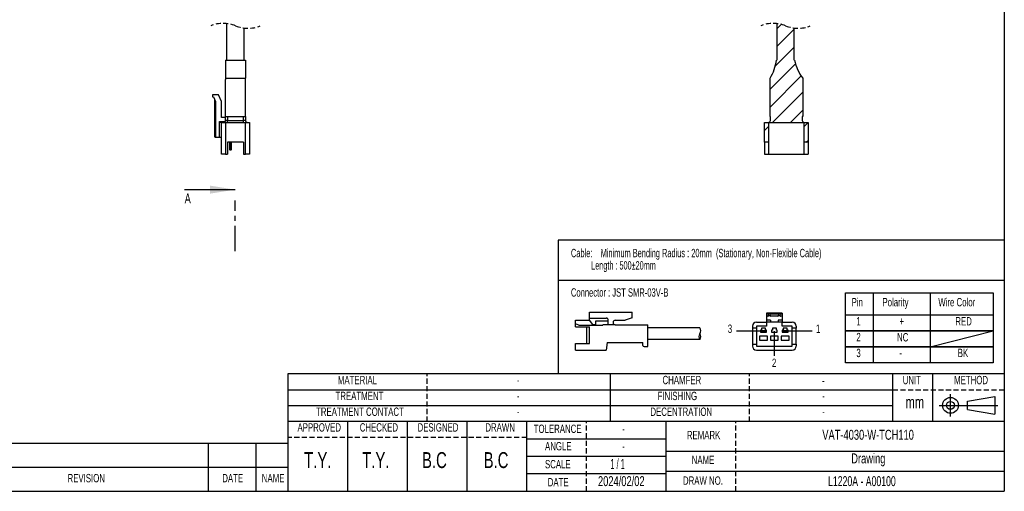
# Model space of a CAD drawing. Extents: x 32 to 818, y 22 to 579.
# Tile 2 of 8: x 323 to 818, y 22 to 259. Entities that reach past the tile are written whole.
import ezdxf
from ezdxf.enums import TextEntityAlignment as Align

# ---------------------------------------------------------------- set-up
doc = ezdxf.new("R2010")
doc.units = 0
doc.header["$LTSCALE"] = 2
doc.linetypes.add('CENTER', pattern=[10.16, 6.35, -1.27, 1.27, -1.27])
doc.linetypes.add('HIDDEN', pattern=[1.905, 1.27, -0.635])
doc.layers.get('0').update_dxf_attribs({"linetype": 'CONTINUOUS'})
doc.layers.add('00_FORMAT', color=7, linetype='CONTINUOUS')
doc.layers.add('00_FORMAT-DASH', color=7, linetype='HIDDEN')

# ---------------------------------------------------------------- blocks, each defined once
blk = doc.blocks.new('SW_NOTE_0_3')
at = {"color": 0, "linetype": 'CONTINUOUS', "width": 0.7}
blk.add_text('1', height=4.2, dxfattribs=at).set_placement((0, 0), align=Align.BOTTOM_LEFT)
blk = doc.blocks.new('SW_NOTE_0_4')
at = {"color": 0, "linetype": 'CONTINUOUS', "width": 0.7}
blk.add_text('3', height=4.2, dxfattribs=at).set_placement((0, 0), align=Align.BOTTOM_LEFT)
blk = doc.blocks.new('SW_NOTE_0_5')
at = {"color": 0, "linetype": 'CONTINUOUS', "width": 0.7}
blk.add_text('2', height=4.2, dxfattribs=at).set_placement((0, 0), align=Align.BOTTOM_LEFT)
blk = doc.blocks.new('SW_NOTE_0_6')
at = {"color": 0, "linetype": 'CONTINUOUS', "width": 0.7}
blk.add_text('Pin', height=4.2, dxfattribs=at).set_placement((0, 0), align=Align.BOTTOM_LEFT)
blk = doc.blocks.new('SW_NOTE_0_7')
at = {"color": 0, "linetype": 'CONTINUOUS', "width": 0.7}
blk.add_text('Polarity', height=4.2, dxfattribs=at).set_placement((0, 0), align=Align.BOTTOM_LEFT)
blk = doc.blocks.new('SW_NOTE_0_8')
at = {"color": 0, "linetype": 'CONTINUOUS', "width": 0.7}
blk.add_text('Wire Color', height=4.2, dxfattribs=at).set_placement((0, 0), align=Align.BOTTOM_LEFT)
blk = doc.blocks.new('SW_NOTE_0_9')
at = {"color": 0, "linetype": 'CONTINUOUS', "width": 0.7}
blk.add_text('+', height=4.2, dxfattribs=at).set_placement((0, 0), align=Align.BOTTOM_LEFT)
blk = doc.blocks.new('SW_NOTE_0_10')
at = {"color": 0, "linetype": 'CONTINUOUS', "width": 0.7}
blk.add_text('NC', height=4.2, dxfattribs=at).set_placement((0, 0), align=Align.BOTTOM_LEFT)
blk = doc.blocks.new('SW_NOTE_0_11')
at = {"color": 0, "linetype": 'CONTINUOUS', "width": 0.7}
blk.add_text('-', height=4.2, dxfattribs=at).set_placement((0, 0), align=Align.BOTTOM_LEFT)
blk = doc.blocks.new('SW_NOTE_0_12')
at = {"color": 0, "linetype": 'CONTINUOUS', "width": 0.7}
blk.add_text('RED', height=4.2, dxfattribs=at).set_placement((0, 0), align=Align.BOTTOM_LEFT)
blk = doc.blocks.new('SW_NOTE_0_13')
at = {"color": 0, "linetype": 'CONTINUOUS', "width": 0.7}
blk.add_text('BK', height=4.2, dxfattribs=at).set_placement((0, 0), align=Align.BOTTOM_LEFT)
blk = doc.blocks.new('圖塊12')
at = {"color": 7, "linetype": 'CONTINUOUS'}
for p, q in [((0, 35.05), (74.18, 35.05)), ((0, 24), (0, 35.05)), ((13.87, 35.05), (13.87, 0)), ((42.58, 35.05), (42.58, 0)), ((74.18, 35.05), (74.18, 0)), ((0, 16), (0, 24)), ((0, 24), (74.18, 24)), ((0, 8), (0, 16)), ((0, 16), (74.18, 16)), ((74.18, 16), (0, 16)), ((42.58, 8), (74.18, 16)), ((74.18, 8), (0, 8)), ((0, 0), (0, 8)), ((0, 8), (74.18, 8)), ((74.18, 0), (0, 0))]:
    blk.add_line(p, q, dxfattribs=at)
for name, p in [('SW_NOTE_0_6', (3.06, 27.03)), ('SW_NOTE_0_7', (18.6, 27.03)), ('SW_NOTE_0_8', (46.67, 27.03)), ('SW_NOTE_0_3', (5.49, 17.44)), ('SW_NOTE_0_9', (27.15, 17.44)), ('SW_NOTE_0_12', (55.22, 17.44)), ('SW_NOTE_0_5', (5.49, 9.48)), ('SW_NOTE_0_10', (25.94, 9.4)), ('SW_NOTE_0_4', (5.49, 1.54)), ('SW_NOTE_0_13', (56.44, 1.54)), ('SW_NOTE_0_11', (27.15, 1.54))]:
    blk.add_blockref(name, p, dxfattribs=at)
blk = doc.blocks.new('SW_NOTE_0')
at = {"color": 0, "linetype": 'CONTINUOUS', "width": 0.7}
blk.add_text('2', height=4.2, dxfattribs=at).set_placement((0, 0), align=Align.BOTTOM_LEFT)
blk = doc.blocks.new('SW_NOTE_0_1')
at = {"color": 0, "linetype": 'CONTINUOUS', "width": 0.7}
blk.add_text('1', height=4.2, dxfattribs=at).set_placement((0, 0), align=Align.BOTTOM_LEFT)
blk = doc.blocks.new('SW_NOTE_0_2')
at = {"color": 0, "linetype": 'CONTINUOUS', "width": 0.7}
blk.add_text('3', height=4.2, dxfattribs=at).set_placement((0, 0), align=Align.BOTTOM_LEFT)
blk = doc.blocks.new('圖塊11')
at = {"color": 7, "linetype": 'CONTINUOUS'}
for p, q in [((7.05, 28.25), (28.45, 28.25)), ((7.05, 24.25), (7.05, 28.25)), ((7.05, 28.25), (28.45, 28.25)), ((7.05, 24.25), (7.05, 28.25)), ((7.05, 25.31), (15.51, 25.31)), ((7.05, 25.31), (15.51, 25.31)), ((28.45, 25.46), (24.99, 24.25)), ((28.45, 25.46), (24.99, 24.25)), ((28.45, 25.46), (28.45, 28.25)), ((103.94, 27.77), (95.94, 27.77)), ((95.94, 27.77), (95.94, 27.31)), ((103.94, 27.31), (95.94, 27.31)), ((95.94, 27.31), (95.94, 26.27)), ((96.94, 26.27), (95.94, 26.27)), ((95.94, 26.27), (95.94, 24.27)), ((96.74, 26.27), (96.74, 26.29)), ((97.14, 26.67), (96.94, 26.47)), ((96.94, 26.47), (96.94, 26.27)), ((97.94, 26.47), (96.94, 26.47)), ((97.14, 26.69), (97.14, 26.67)), ((97.14, 26.69), (97.74, 26.69)), ((97.14, 26.67), (97.74, 26.67)), ((97.74, 26.69), (97.74, 26.67)), ((97.74, 26.67), (97.94, 26.47)), ((97.94, 26.47), (97.94, 26.27)), ((101.94, 26.27), (97.94, 26.27)), ((98.14, 26.29), (98.14, 26.27)), ((101.74, 26.27), (101.74, 26.29)), ((102.14, 26.67), (101.94, 26.47)), ((101.94, 26.47), (101.94, 26.27)), ((102.94, 26.47), (101.94, 26.47)), ((102.14, 26.69), (102.14, 26.67)), ((102.14, 26.69), (102.74, 26.69)), ((102.14, 26.67), (102.74, 26.67)), ((102.74, 26.69), (102.74, 26.67)), ((102.74, 26.67), (102.94, 26.47)), ((102.94, 26.47), (102.94, 26.27)), ((103.94, 26.27), (102.94, 26.27)), ((103.14, 26.29), (103.14, 26.27)), ((103.94, 27.77), (103.94, 27.31)), ((103.94, 27.31), (103.94, 26.27)), ((103.94, 26.27), (103.94, 24.27)), ((0, 20.88), (0, 24.25)), ((0, 24.25), (7.05, 24.25)), ((0, 20.88), (0, 24.25)), ((0, 24.25), (7.05, 24.25)), ((1.68, 21.7), (0, 22.48)), ((1.68, 21.7), (0, 22.48)), ((0, 20.88), (7.05, 20.88)), ((0, 20.88), (7.05, 20.88)), ((1.68, 21.7), (13.72, 21.7)), ((1.68, 21.7), (13.72, 21.7)), ((5.74, 12.49), (5.74, 20.88)), ((5.74, 12.49), (5.74, 20.88)), ((8.71, 22.15), (7.05, 24.25)), ((8.71, 22.15), (7.05, 24.25)), ((7.05, 12.49), (7.05, 20.88)), ((7.05, 12.49), (7.05, 20.88)), ((8.71, 22.15), (10.24, 22.15)), ((8.71, 22.15), (10.24, 22.15)), ((10.24, 22.15), (10.24, 23.89)), ((10.24, 23.89), (16.49, 23.89)), ((10.24, 22.15), (10.24, 23.89)), ((10.24, 23.89), (16.49, 23.89)), ((19.99, 22), (13.72, 22)), ((13.72, 21.7), (13.72, 22)), ((19.99, 22), (13.72, 22)), ((13.72, 21.7), (13.72, 22)), ((16.49, 22), (16.49, 24.3)), ((16.49, 22), (16.49, 24.3)), ((19.99, 24.25), (24.99, 24.25)), ((19.99, 24.25), (24.99, 24.25)), ((19.99, 22), (36.4, 22)), ((19.99, 22), (36.4, 22)), ((36.4, 11), (36.4, 22)), ((36.4, 11), (36.4, 22)), ((62.5, 20.5), (36.4, 20.5)), ((88.94, 21.27), (88.94, 20.27)), ((90.94, 20.27), (88.94, 20.27)), ((88.94, 20.27), (88.94, 12.27)), ((90.94, 23.27), (95.94, 23.27)), ((90.94, 21.27), (90.94, 20.27)), ((95.94, 21.27), (90.94, 21.27)), ((90.94, 20.27), (90.94, 12.27)), ((95.44, 20.27), (93.44, 20.27)), ((93.44, 20.27), (93.44, 19.27)), ((95.44, 19.27), (95.44, 20.27)), ((97.94, 24.27), (95.94, 24.27)), ((95.94, 24.27), (95.94, 23.27)), ((95.94, 23.27), (95.94, 21.27)), ((97.94, 23.27), (95.94, 23.27)), ((97.94, 24.27), (97.94, 23.27)), ((101.94, 23.27), (97.94, 23.27)), ((98.94, 20.27), (98.94, 19.27)), ((100.94, 20.27), (98.94, 20.27)), ((100.94, 19.27), (100.94, 20.27)), ((103.94, 24.27), (101.94, 24.27)), ((101.94, 24.27), (101.94, 23.27)), ((103.94, 23.27), (101.94, 23.27)), ((103.94, 24.27), (103.94, 23.27)), ((103.94, 21.27), (103.94, 23.27)), ((103.94, 23.27), (108.94, 23.27)), ((108.94, 21.27), (103.94, 21.27)), ((106.44, 20.27), (104.44, 20.27)), ((104.44, 20.27), (104.44, 19.27)), ((106.44, 19.27), (106.44, 20.27)), ((108.94, 20.27), (108.94, 21.27)), ((110.94, 20.27), (108.94, 20.27)), ((108.94, 12.27), (108.94, 20.27)), ((110.94, 21.27), (110.94, 20.27)), ((110.94, 12.27), (110.94, 20.27)), ((94.2, 18.77), (80.93, 18.77)), ((96.44, 16.27), (92.44, 16.27)), ((92.44, 16.27), (92.44, 14.27)), ((93.44, 19.27), (92.94, 19.27)), ((92.94, 19.27), (92.94, 18.27)), ((92.94, 18.27), (95.94, 18.27)), ((93.19, 18.37), (93.19, 19.17)), ((93.19, 19.17), (94.14, 19.17)), ((94.14, 18.37), (93.19, 18.37)), ((94.14, 19.17), (93.94, 18.97)), ((94.34, 18.97), (93.94, 18.97)), ((93.94, 18.57), (93.94, 18.97)), ((93.94, 18.57), (94.34, 18.57)), ((93.94, 18.57), (94.14, 18.37)), ((94.14, 19.17), (94.44, 19.17)), ((94.44, 18.37), (94.14, 18.37)), ((94.44, 19.12), (94.34, 18.97)), ((94.34, 18.97), (94.34, 18.57)), ((94.34, 18.57), (94.44, 18.42)), ((94.44, 19.17), (94.44, 19.12)), ((94.44, 19.17), (94.74, 19.17)), ((94.54, 18.97), (94.44, 19.12)), ((94.44, 18.42), (94.54, 18.57)), ((94.44, 18.42), (94.44, 18.37)), ((94.74, 18.37), (94.44, 18.37)), ((94.54, 18.57), (94.54, 18.97)), ((94.94, 18.97), (94.54, 18.97)), ((94.54, 18.57), (94.94, 18.57)), ((94.94, 18.97), (94.74, 19.17)), ((94.74, 19.17), (95.69, 19.17)), ((94.74, 18.37), (94.94, 18.57)), ((95.69, 18.37), (94.74, 18.37)), ((94.94, 18.97), (94.94, 18.57)), ((95.94, 19.27), (95.44, 19.27)), ((95.69, 19.17), (95.69, 18.37)), ((95.94, 18.27), (95.94, 19.27)), ((96.44, 14.27), (96.44, 16.27)), ((101.94, 16.27), (97.94, 16.27)), ((97.94, 16.27), (97.94, 14.27)), ((98.44, 19.27), (98.44, 18.27)), ((98.94, 19.27), (98.44, 19.27)), ((98.44, 18.27), (101.44, 18.27)), ((99.89, 18.84), (99.89, 6.45)), ((101.44, 19.27), (100.94, 19.27)), ((101.44, 18.27), (101.44, 19.27)), ((101.94, 14.27), (101.94, 16.27)), ((103.44, 16.27), (103.44, 14.27)), ((107.44, 16.27), (103.44, 16.27)), ((104.44, 19.27), (103.94, 19.27)), ((103.94, 19.27), (103.94, 18.27)), ((103.94, 18.27), (106.94, 18.27)), ((104.19, 18.37), (104.19, 19.17)), ((104.19, 19.17), (105.14, 19.17)), ((105.14, 18.37), (104.19, 18.37)), ((105.14, 19.17), (104.94, 18.97)), ((105.34, 18.97), (104.94, 18.97)), ((104.94, 18.57), (104.94, 18.97)), ((104.94, 18.57), (105.34, 18.57)), ((104.94, 18.57), (105.14, 18.37)), ((105.14, 19.17), (105.44, 19.17)), ((105.44, 18.37), (105.14, 18.37)), ((105.44, 19.12), (105.34, 18.97)), ((105.34, 18.97), (105.34, 18.57)), ((105.34, 18.57), (105.44, 18.42)), ((105.44, 19.17), (105.44, 19.12)), ((105.44, 19.17), (105.74, 19.17)), ((105.54, 18.97), (105.44, 19.12)), ((105.44, 18.42), (105.54, 18.57)), ((105.44, 18.42), (105.44, 18.37)), ((105.74, 18.37), (105.44, 18.37)), ((105.54, 18.57), (105.54, 18.97)), ((105.94, 18.97), (105.54, 18.97)), ((105.54, 18.57), (105.94, 18.57)), ((118.95, 18.77), (105.68, 18.77)), ((105.94, 18.97), (105.74, 19.17)), ((105.74, 19.17), (106.69, 19.17)), ((105.74, 18.37), (105.94, 18.57)), ((106.69, 18.37), (105.74, 18.37)), ((105.94, 18.97), (105.94, 18.57)), ((106.94, 19.27), (106.44, 19.27)), ((106.69, 19.17), (106.69, 18.37)), ((106.94, 18.27), (106.94, 19.27)), ((107.44, 14.27), (107.44, 16.27)), ((0, 9.25), (0, 12.49)), ((0, 12.49), (7.05, 12.49)), ((0, 9.25), (0, 12.49)), ((0, 12.49), (7.05, 12.49)), ((16, 13), (15.4, 9.25)), ((16, 13), (33.89, 13)), ((16, 13), (33.89, 13)), ((33.89, 11.6), (33.89, 13)), ((33.89, 11.6), (33.89, 13)), ((34.49, 11), (36.4, 11)), ((34.49, 11), (36.4, 11)), ((62.5, 14.5), (36.4, 14.5)), ((88.94, 12.27), (90.94, 12.27)), ((88.94, 12.27), (88.94, 11.27)), ((90.94, 12.27), (90.94, 11.27)), ((90.94, 11.27), (108.94, 11.27)), ((92.44, 14.27), (96.44, 14.27)), ((97.94, 14.27), (101.94, 14.27)), ((103.44, 14.27), (107.44, 14.27)), ((108.94, 12.27), (110.94, 12.27)), ((108.94, 11.27), (108.94, 12.27)), ((110.94, 12.27), (110.94, 11.27)), ((0, 9.25), (15.4, 9.25)), ((0, 9.25), (15.4, 9.25)), ((90.94, 9.27), (108.94, 9.27))]:
    blk.add_line(p, q, dxfattribs=at)
for centre, radius, start, end in [((15.49, 24.3), 1.01, 0, 91.5352), ((15.49, 24.3), 1.01, 0, 91.5352), ((97.14, 26.29), 0.4, 90, 179.9999), ((96.75, 26.48), 0.192, 267.4024, 357.1429), ((97.74, 26.29), 0.4, 0, 90), ((98.14, 26.48), 0.192, 182.8572, 272.5975), ((102.14, 26.29), 0.4, 90, 180.0001), ((101.75, 26.48), 0.192, 267.4027, 357.143), ((102.74, 26.29), 0.4, 359.9999, 90), ((103.14, 26.48), 0.192, 182.8571, 272.5973), ((19.99, 23.12), 1.13, 90, 270), ((19.99, 23.12), 1.13, 90, 270), ((60.1, 19), 2.83, 327.9946, 32.0054), ((90.94, 21.27), 2, 90, 180), ((108.94, 21.27), 2, 0, 90), ((64.9, 16), 2.83, 147.9946, 212.0054), ((60.1, 16), 2.83, 327.9946, 32.0054), ((34.49, 11.6), 0.6, 180, 270), ((34.49, 11.6), 0.6, 180, 270), ((90.94, 11.27), 2, 180, 270), ((108.94, 11.27), 2, 270, 0)]:
    blk.add_arc(centre, radius, start, end, dxfattribs=at)
for name, p in [('SW_NOTE_0_2', (76.55, 16.62)), ('SW_NOTE_0_1', (120.87, 16.62)), ('SW_NOTE_0', (98.74, -0.5))]:
    blk.add_blockref(name, p, dxfattribs=at)
blk = doc.blocks.new('SW_NOTE_0_15')
at = {"color": 0, "linetype": 'CONTINUOUS'}
for s, width, p in [('Cable:    Minimum Bending Radius : 20mm  (Stationary, Non-Flexible Cable)', 0.642466, (0, 0)), ('          Length : 500±20mm', 0.544444, (0, -6.2))]:
    blk.add_text(s, height=4.2, dxfattribs=dict(at, width=width)).set_placement(p, align=Align.BOTTOM_LEFT)
blk = doc.blocks.new('SW_HATCH_0')
at = {"color": 0, "linetype": 'CONTINUOUS'}
for p, q in [((-10.31, -1.33), (-8.42, 0.56)), ((-5.85, -1.19), (-7.6, 0.56)), ((-4.46, -7.46), (3.55, 0.56)), ((-1.32, -1.32), (0, 0)), ((0, 0), (0.56, 0.56)), ((0, -8.98), (9.54, 0.56)), ((2.03, -9.94), (12.53, 0.56)), ((8.02, -9.94), (18.52, 0.56)), ((11.01, -9.94), (21.51, 0.56)), ((17, -9.94), (27.5, 0.56)), ((19.99, -9.94), (30.49, 0.56)), ((-16, -7.02), (-13.47, -4.49)), ((-11.1, -2.12), (-10.52, -1.54)), ((-8.6, -2.61), (-6.98, -0.99)), ((-7.46, -7.46), (-1.44, -1.44)), ((25.98, -9.94), (32.4, -3.52)), ((-16.51, -8.5), (-17.6, -7.4)), ((-17.42, -8.44), (-16, -7.02)), ((-16.02, -8.98), (-16.06, -8.94)), ((-9.94, -9.94), (-7.87, -7.87)), ((-6.08, -9.94), (-8.37, -7.65)), ((-7.98, -7.98), (-7.81, -7.81)), ((-4.99, -7.98), (-4.8, -7.79)), ((-0.96, -9.94), (0, -8.98)), ((28.97, -9.94), (32.4, -6.51)), ((-14.44, -14.44), (-12.75, -12.75)), ((-16.43, -70.31), (-14.6, -68.48)), ((-12.55, -66.44), (-12.24, -66.13)), ((-12.02, -65.9), (-10.8, -64.68)), ((-7.56, -71.33), (-9.94, -68.94)), ((-8.05, -70.92), (-6.08, -68.94)), ((0, -69.9), (-0.96, -68.94)), ((-0.6, -72.44), (2.9, -68.94)), ((2.39, -72.44), (5.89, -68.94)), ((9.58, -71.25), (11.88, -68.94)), ((12.57, -71.25), (14.87, -68.94)), ((18.56, -71.25), (20.86, -68.94)), ((21.55, -71.25), (23.85, -68.94)), ((27.54, -71.25), (29.84, -68.94)), ((-17.6, -71.48), (-16.19, -70.07)), ((-16.99, -70.87), (-17.42, -70.44)), ((-11.85, -74.71), (-11.1, -73.96)), ((-11.1, -73.96), (-9.1, -71.96)), ((-9.1, -71.96), (-8.68, -71.54)), ((-8.6, -71.46), (-8.58, -71.44)), ((-6.59, -72.44), (-5.28, -71.13)), ((7.4, -73.42), (9.38, -71.45)), ((12.37, -77.44), (18.36, -71.45)), ((21.35, -77.44), (27.34, -71.45)), ((30.33, -77.44), (36.32, -71.45)), ((30.53, -71.25), (32.12, -69.66)), ((39.31, -77.44), (45.3, -71.45)), ((48.29, -77.44), (54.28, -71.45)), ((57.27, -77.44), (62.65, -72.05)), ((-16.58, -79.44), (-14.58, -77.44)), ((-8.42, -79.44), (-10, -77.87)), ((-7.6, -79.44), (-6.14, -77.98)), ((-5.96, -77.8), (-5.6, -77.44)), ((-5.84, -77.68), (-4.6, -76.44)), ((-2.84, -77.67), (-1.61, -76.44)), ((1.38, -79.44), (4.38, -76.44)), ((4.37, -79.44), (6.18, -77.64)), ((10.36, -79.44), (12.16, -77.64)), ((13.35, -79.44), (15.16, -77.64)), ((19.34, -79.44), (21.15, -77.64)), ((22.33, -79.44), (24.14, -77.64)), ((28.32, -79.44), (30.13, -77.64)), ((31.31, -79.44), (32.4, -78.36)), ((64.63, -79.05), (69.06, -74.62)), ((69.83, -82.84), (74.07, -78.6)), ((73.28, -88.36), (77.81, -83.84)), ((74.4, -96.22), (80.07, -90.56)), ((74.4, -105.2), (80.4, -99.21)), ((74.4, -114.18), (80.4, -108.19)), ((74.4, -123.16), (80.4, -117.17)), ((73, -131.89), (75.21, -129.67)), ((73, -140.87), (81.8, -132.07)), ((72.29, -150.56), (81.8, -141.05)), ((69.6, -162.23), (82.36, -149.46)), ((69.6, -171.21), (85.22, -155.59)), ((70.69, -179.1), (86, -163.79)), ((79.67, -179.1), (86, -172.77)), ((66.8, -182.99), (68.8, -180.99)), ((86.8, -180.95), (88.8, -178.95)), ((87.83, -188.9), (88.8, -187.93))]:
    blk.add_line(p, q, dxfattribs=at)

msp = doc.modelspace()

# ---------------------------------------------------------------- linework, layer by layer
at = {"color": 7, "linetype": 'CONTINUOUS'}
for p, q in [((427.249, 238.486), (427.249, 256.921)), ((436.049, 238.486), (436.049, 254.643)), ((703.689, 256.921), (703.689, 238.486)), ((703.693, 256.921), (703.693, 238.486)), ((703.693, 254.304), (705.903, 256.514)), ((703.693, 245.324), (712.486, 254.118)), ((712.486, 238.486), (712.486, 254.643)), ((712.489, 238.486), (712.489, 254.643)), ((702.976, 235.627), (712.486, 245.137)), ((426.649, 238.486), (426.649, 229.486)), ((426.649, 238.486), (436.649, 238.486)), ((436.649, 238.486), (436.649, 229.486)), ((703.59, 238.486), (703.693, 238.486)), ((712.486, 238.486), (712.59, 238.486)), ((700.29, 223.96), (713.054, 236.725)), ((426.549, 210.286), (426.549, 228.862)), ((426.649, 229.486), (436.649, 229.486)), ((436.649, 229.486), (436.749, 229.486)), ((436.749, 210.286), (436.749, 229.486)), ((700.29, 214.98), (715.914, 230.604)), ((700.29, 210.286), (700.29, 229.486)), ((716.689, 229.486), (716.689, 210.286)), ((420.149, 221.059), (420.149, 220.059)), ((423.149, 221.059), (420.149, 221.059)), ((420.149, 220.059), (420.607, 220.059)), ((420.607, 220.059), (421.649, 217.786)), ((421.249, 199.986), (421.249, 218.615)), ((421.649, 217.306), (421.449, 217.743)), ((421.449, 217.743), (421.449, 199.786)), ((421.649, 217.786), (421.649, 199.786)), ((424.649, 217.786), (423.149, 221.059)), ((424.649, 209.786), (424.649, 217.786)), ((701.376, 207.086), (716.689, 222.4)), ((710.356, 207.086), (716.689, 213.419)), ((426.649, 209.786), (424.649, 209.786)), ((426.549, 210.286), (436.749, 210.286)), ((426.649, 208.286), (426.649, 210.286)), ((427.649, 208.286), (426.649, 208.286)), ((427.649, 210.286), (427.649, 208.286)), ((427.649, 207.286), (427.649, 208.286)), ((427.649, 208.286), (435.649, 208.286)), ((435.649, 208.286), (435.649, 210.286)), ((435.649, 207.286), (435.649, 208.286)), ((436.649, 208.286), (435.649, 208.286)), ((436.649, 210.286), (436.649, 208.286)), ((700.49, 210.286), (700.29, 210.286)), ((700.49, 208.286), (700.49, 210.286)), ((716.689, 210.286), (716.49, 210.286)), ((716.49, 210.286), (716.49, 208.286)), ((423.649, 199.786), (423.649, 207.786)), ((423.649, 207.786), (426.515, 207.786)), ((424.649, 207.286), (423.649, 207.286)), ((424.649, 191.286), (424.649, 207.286)), ((424.649, 207.286), (426.649, 207.286)), ((426.649, 207.286), (426.649, 191.286)), ((426.649, 207.286), (436.649, 207.286)), ((436.649, 191.286), (436.649, 207.286)), ((436.649, 207.286), (438.649, 207.286)), ((438.649, 207.286), (438.649, 191.286)), ((697.489, 197.286), (697.489, 207.286)), ((697.489, 207.286), (699.489, 207.286)), ((697.489, 203.2), (699.489, 205.2)), ((717.49, 207.086), (699.489, 207.086)), ((699.489, 207.086), (699.489, 197.286)), ((717.49, 207.286), (719.489, 207.286)), ((717.49, 205.239), (719.489, 207.239)), ((717.49, 197.286), (717.49, 207.086)), ((719.489, 207.286), (719.489, 197.286)), ((421.449, 199.786), (421.649, 199.786)), ((421.649, 199.786), (423.649, 199.786)), ((423.649, 199.786), (424.649, 199.786)), ((718.517, 197.286), (719.489, 198.259)), ((435.649, 197.286), (427.649, 197.286)), ((427.649, 197.286), (427.649, 191.286)), ((428.749, 193.769), (428.749, 197.286)), ((428.749, 193.469), (428.749, 193.769)), ((428.949, 193.286), (428.796, 193.286)), ((428.949, 193.686), (428.949, 193.286)), ((428.949, 193.686), (429.349, 193.686)), ((429.349, 193.286), (428.949, 193.286)), ((429.349, 193.286), (429.349, 193.686)), ((429.501, 193.286), (429.349, 193.286)), ((429.549, 197.286), (429.549, 193.769)), ((429.549, 193.769), (429.549, 193.469)), ((435.649, 197.286), (435.649, 191.286)), ((699.489, 197.286), (697.489, 197.286)), ((697.489, 197.286), (697.489, 191.286)), ((699.489, 197.286), (699.489, 191.286)), ((719.489, 197.286), (717.49, 197.286)), ((717.49, 191.286), (717.49, 197.286)), ((719.489, 197.286), (719.489, 191.286)), ((426.649, 191.286), (424.649, 191.286)), ((426.649, 191.286), (427.649, 191.286)), ((435.649, 191.286), (436.649, 191.286)), ((438.649, 191.286), (436.649, 191.286)), ((697.489, 191.286), (699.489, 191.286)), ((699.489, 191.286), (717.49, 191.286)), ((717.49, 191.286), (719.489, 191.286)), ((406.083, 173.503), (431.483, 173.503)), ((790.952, 59.558), (790.952, 70.758)), ((799.599, 67.186), (813.192, 69.608)), ((813.192, 69.608), (813.192, 60.709)), ((785.352, 65.158), (814.792, 65.158)), ((799.599, 63.131), (799.599, 67.186)), ((799.599, 63.131), (813.192, 60.709)), ((648.025, 22), (648.025, 57))]:
    msp.add_line(p, q, dxfattribs=at)
at = {"color": 8, "linetype": 'CONTINUOUS'}
for p, q in [((428.949, 197.286), (428.949, 193.686)), ((429.349, 193.686), (429.349, 197.286))]:
    msp.add_line(p, q, dxfattribs=at)
at = {"color": 7, "linetype": 'CENTER'}
msp.add_line((431.483, 142.559), (431.483, 167.972), dxfattribs=at)
at = {"color": 7, "linetype": 'CONTINUOUS', "flags": 128}
for points in [[(421.249, 218.615), (421.249, 218.614), (421.25, 218.611), (421.252, 218.599), (421.263, 218.552), (421.307, 218.36), (421.449, 217.743)], [(421.631, 217.826), (421.627, 217.824), (421.617, 217.82), (421.6, 217.812), (421.577, 217.802), (421.55, 217.789), (421.518, 217.775), (421.484, 217.759), (421.449, 217.743)], [(428.949, 193.686), (428.894, 193.69), (428.84, 193.7), (428.794, 193.717), (428.759, 193.742), (428.749, 193.769)], [(428.749, 193.469), (428.764, 193.361), (428.796, 193.286)], [(429.549, 193.769), (429.531, 193.735), (429.475, 193.705), (429.413, 193.691), (429.349, 193.686)], [(429.501, 193.286), (429.539, 193.383), (429.549, 193.469)]]:
    msp.add_lwpolyline(points, dxfattribs=at)
at = {"color": 7, "linetype": 'CONTINUOUS'}
for radius in [3.981, 1.993]:
    msp.add_circle((790.952, 65.158), radius, dxfattribs=at)
at = {"color": 7, "linetype": 'HIDDEN'}
for centre, start, end in [((425.449, 240.902), 67.38014, 112.61986), ((437.849, 270.662), 247.38014, 292.61986), ((701.89, 240.902), 67.38014, 112.61986), ((714.29, 270.662), 247.38014, 292.61986)]:
    msp.add_arc(centre, 16.12, start, end, dxfattribs=at)
at = {"color": 7, "linetype": 'CONTINUOUS'}
for centre, radius, start, end in [((679.86, 242.082), 24, 328.34392, 351.38346), ((736.011, 243.722), 24, 192.60148, 216.38233), ((428.549, 228.862), 2, 161.80486, 180.00031), ((421.049, 218.615), 0.2, 359.99785, 24.62899), ((425.649, 208.286), 1, 269.99966, 0.00047), ((437.649, 208.286), 1, 179.99953, 270.00034), ((699.489, 208.286), 1, 270.0003, 359.9997), ((717.49, 208.286), 1, 180.0003, 269.9997), ((421.449, 199.986), 0.2, 180.005, 269.99393)]:
    msp.add_arc(centre, radius, start, end, dxfattribs=at)
msp.add_solid([(431.483, 173.503), (418.783, 175.535), (418.783, 171.471)], dxfattribs=at)
at = {"layer": '00_FORMAT', "color": 7}
for p, q in [((818.025, 572), (818.025, 22)), ((593.733, 148.147), (593.733, 81)), ((818.025, 148.147), (593.733, 148.147)), ((818.025, 127.906), (593.733, 127.906)), ((458.025, 81), (458.025, 22)), ((818.025, 81), (458.025, 81)), ((620.025, 56.987), (620.025, 81)), ((762.025, 56.987), (762.025, 80.987)), ((782.025, 56.987), (782.025, 80.987)), ((458.025, 73), (762.025, 73)), ((762.025, 65), (458.025, 65)), ((818.025, 57), (458.025, 57)), ((488.025, 22), (488.025, 57)), ((518.025, 22), (518.025, 57)), ((548.025, 22), (548.025, 57)), ((578.025, 22), (578.025, 57)), ((458.025, 46), (268.025, 46)), ((418.025, 34), (418.025, 46)), ((442.025, 34), (442.025, 46)), ((648.025, 48.25), (578.025, 48.25)), ((818.025, 42), (648.025, 42)), ((648.025, 39.5), (578.025, 39.5)), ((458.025, 34), (268.025, 34)), ((418.025, 22), (418.025, 34)), ((442.025, 22), (442.025, 34)), ((648.025, 30.75), (578.025, 30.75)), ((818.025, 32), (648.025, 32)), ((32.025, 22), (818.025, 22))]:
    msp.add_line(p, q, dxfattribs=at)
at = {"layer": '00_FORMAT-DASH', "color": 7, "linetype": 'HIDDEN'}
for p, q in [((528.025, 56.987), (528.025, 80.987)), ((690.025, 56.987), (690.025, 80.987)), ((762.025, 73), (818.025, 73)), ((683.025, 22), (683.025, 57)), ((578.025, 49), (458.025, 49))]:
    msp.add_line(p, q, dxfattribs=at)
at = {"layer": '00_FORMAT-DASH', "color": 7}
msp.add_line((608.025, 22), (608.025, 57), dxfattribs=at)

# ---------------------------------------------------------------- block references
at = {"color": 7, "linetype": 'CONTINUOUS'}
for name, p in [('SW_HATCH_0', (630.69, 386.189)), ('SW_NOTE_0_15', (600.228, 138.303))]:
    msp.add_blockref(name, p, dxfattribs=at)
at = {"layer": '00_FORMAT'}
for name, p in [('圖塊12', (738.188, 86.594)), ('圖塊11', (602.514, 83.666))]:
    msp.add_blockref(name, p, dxfattribs=at)

# ---------------------------------------------------------------- texts
at = {"color": 7, "linetype": 'CONTINUOUS', "width": 0.7}
msp.add_text('A', height=5, dxfattribs=at).set_placement((406.083, 171.566), align=Align.TOP_LEFT)
at = {"color": 7, "linetype": 'CONTINUOUS'}
for s, height, width, p in [('Connector : JST SMR-03V-B', 4.2, 0.658, (600.228, 118.502)), ('MATERIAL', 4.2, 0.7, (483.105, 74.525)), ('CHAMFER', 4.2, 0.7, (646.258, 74.525)), ('UNIT', 4.2, 0.7, (766.98, 74.513)), ('METHOD', 4.2, 0.7, (792.805, 74.513)), ('-', 4.2, 0.7, (573.064, 74.525)), ('-', 4.2, 0.7, (726.443, 74.211)), ('TREATMENT', 4.2, 0.7, (481.924, 66.538)), ('-', 4.2, 0.7, (573.064, 66.538)), ('FINISHING', 4.2, 0.7, (643.748, 66.538)), ('-', 4.2, 0.7, (726.521, 66.538)), ('mm', 6, 0.7, (768.377, 61.929)), ('TREATMENT CONTACT', 4.2, 0.7, (472.13, 58.602)), ('-', 4.2, 0.7, (573.064, 58.602)), ('DECENTRATION', 4.2, 0.7, (640.158, 58.602)), ('-', 4.2, 0.7, (726.521, 58.602)), ('APPROVED', 4.2, 0.7, (462.813, 50.734)), ('CHECKED', 4.2, 0.7, (494.099, 50.734)), ('DESIGNED', 4.2, 0.7, (523.144, 50.734)), ('DRAWN', 4.2, 0.7, (557.213, 50.734)), ('TOLERANCE', 4.2, 0.7, (581.52, 50.031)), ('-', 4.2, 0.7, (625.975, 50.031)), ('REMARK', 4.2, 0.7, (658.492, 46.872)), ('VAT-4030-W-TCH110', 5, 0.7, (726.547, 46.382)), ('ANGLE', 4.2, 0.7, (587.191, 41.298)), ('T.Y.', 8, 0.7, (466.153, 31.269)), ('T.Y.', 8, 0.7, (495.315, 31.271)), ('B.C', 8, 0.7, (525.362, 31.271)), ('B.C', 8, 0.7, (556.34, 31.271)), ('-', 4.2, 0.7, (625.975, 41.298)), ('NAME', 4.2, 0.7, (660.936, 34.413)), ('Drawing', 5, 0.7, (741.096, 34.525)), ('SCALE', 4.2, 0.7, (587.191, 32.258)), ('1 / 1', 5, 0.56, (620.028, 31.739)), ('REVISION', 4.2, 0.7, (347.236, 25.252)), ('DATE', 4.2, 0.7, (425.003, 25.252)), ('NAME', 4.2, 0.7, (444.871, 25.252)), ('2024/02/02', 5, 0.7, (613.822, 23.095)), ('L1220A - A00100', 5, 0.653333, (729.457, 23.095)), ('DATE', 4.2, 0.7, (588.578, 23.21)), ('DRAW NO.', 4.2, 0.7, (656.521, 24.018))]:
    msp.add_text(s, height=height, dxfattribs=dict(at, width=width)).set_placement(p, align=Align.BOTTOM_LEFT)

doc.saveas('drawing.dxf')
